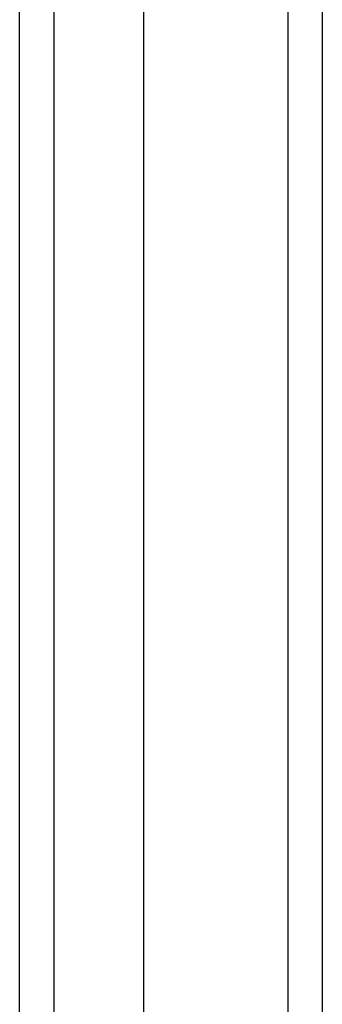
# Model space of a CAD drawing. Header units: inches. Extents: x 17 to 237, y 17 to 149.
# Tile 26 of 113: x 140.97 to 141.836, y 62.979 to 65.792. Entities that reach past the tile are written whole.
import ezdxf

# ---------------------------------------------------------------- set-up
doc = ezdxf.new("R2010")
doc.units = ezdxf.units.IN
doc.header["$MEASUREMENT"] = 0
doc.layers.add('Visible Edges(ANSI)', color=7, linetype='Continuous', lineweight=25)
doc.layers.add('Visible Tangent Edges(ANSI)', color=7, linetype='Continuous', lineweight=25)

msp = doc.modelspace()

# ---------------------------------------------------------------- linework, layer by layer
at = {"layer": 'Visible Edges(ANSI)'}
for p, q in [((141.8357, 60.2652), (141.8357, 108.0672)), ((140.9695, 61.0633), (140.9695, 107.2691)), ((141.3239, 107.2691), (141.3239, 61.0633))]:
    msp.add_line(p, q, dxfattribs=at)
at = {"layer": 'Visible Tangent Edges(ANSI)'}
for p, q in [((141.7367, 108.0672), (141.7367, 60.2652)), ((141.0685, 60.9333), (141.0685, 107.3991))]:
    msp.add_line(p, q, dxfattribs=at)

doc.saveas('drawing.dxf')
